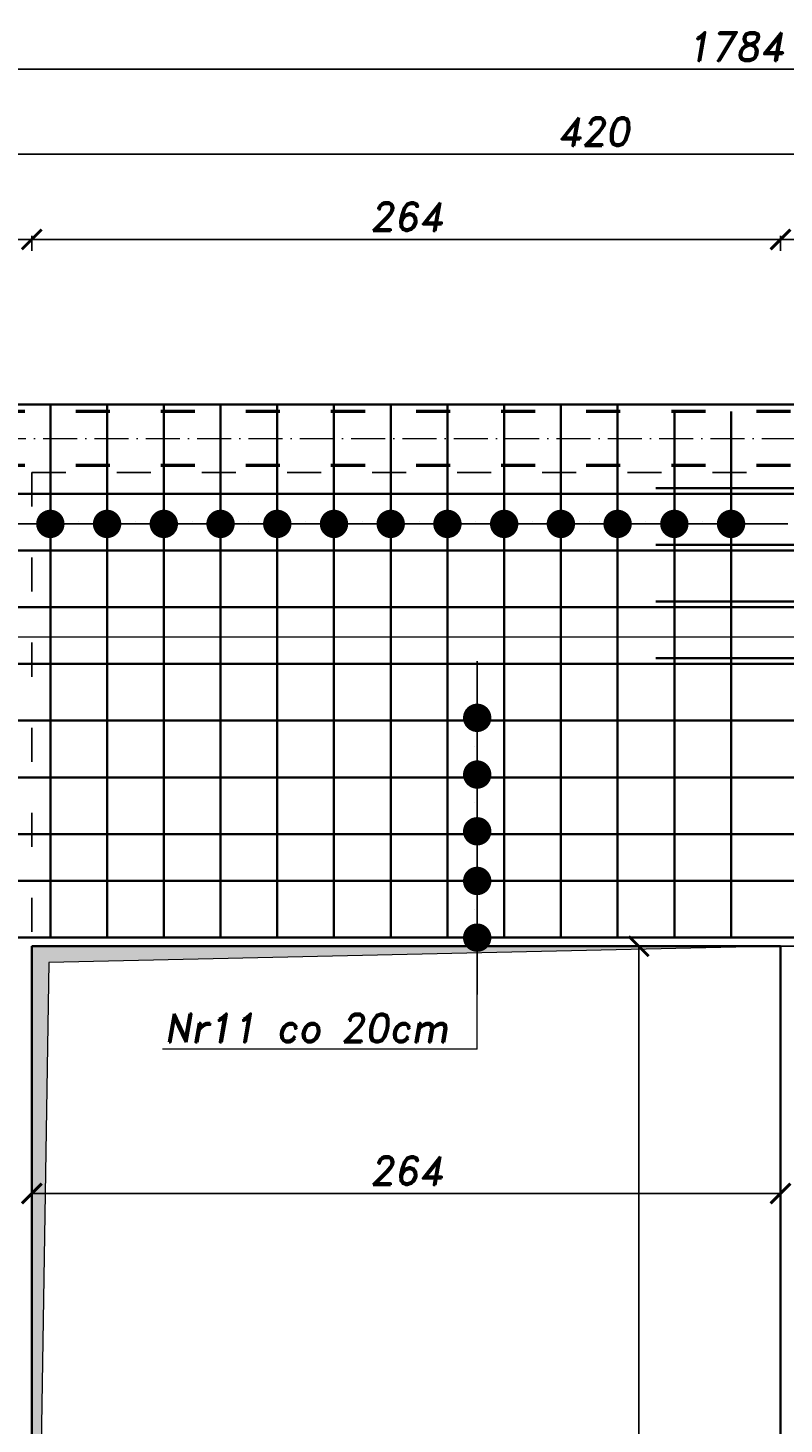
# Model space of a CAD drawing. Header units: millimetres. Extents: x 295948 to 312016, y 6878 to 18016.
# Tile 128 of 252: x 303869 to 304136, y 14424 to 14916. Entities that reach past the tile are written whole.
import ezdxf

# ---------------------------------------------------------------- set-up
doc = ezdxf.new("R2010")
doc.units = ezdxf.units.MM
doc.linetypes.add('ACAD_ISO03W100', pattern=[30, 12, -18])
doc.linetypes.add('ACAD_ISO10W100', pattern=[18, 12, -3, 0, -3])
for name, color, linetype, lineweight in [('konstrukcja', 3, 'Continuous', 35), ('konstrukcja wymiary', 1, 'Continuous', 13), ('opisy', 2, 'Continuous', 18), ('osie', 5, 'ACAD_ISO10W100', 13), ('zbrojenie', 4, 'Continuous', 50), ('zbrojenie płyty', 141, 'Continuous', 35)]:
    doc.layers.add(name, color=color, linetype=linetype, lineweight=lineweight)
doc.layers.add('przerywane', color=6, linetype='ACAD_ISO03W100')
doc.styles.add('KONSTRUKCJA', font='romand.shx', dxfattribs={"oblique": 10})
doc.styles.get("Standard").update_dxf_attribs({"font": 'romand.shx', "oblique": 10})
doc.dimstyles.new('150', dxfattribs={"dimtxt": 10, "dimasz": 7, "dimexe": 1.25, "dimexo": 0.625, "dimgap": 3, "dimtad": 1, "dimdec": 0, "dimrnd": 0.5, "dimtxsty": 'KONSTRUKCJA', "dimblk": 'ARCHTICK', "dimcen": 2.5, "dimadec": 0, "dimazin": 0, "dimtfac": 1, "dimtdec": 0, "dimtix": 1, "dimtmove": 0, "dimatfit": 3, "dimfxl": 4, "dimfxlon": 1, "dimarcsym": 0})
doc.dimstyles.new('kropki', dxfattribs={"dimtxt": 0.001, "dimasz": 10, "dimexe": 1.25, "dimexo": 0.625, "dimgap": 1, "dimtad": 1, "dimtxsty": 'Standard', "dimblk": 'DOT', "dimcen": 2.5, "dimadec": 0, "dimazin": 0, "dimtfac": 1, "dimtmove": 0, "dimatfit": 3, "dimfxl": 1, "dimfxlon": 1, "dimarcsym": 0})

# ---------------------------------------------------------------- blocks, each defined once
blk = doc.blocks.new('_ArchTick')
at = {"color": 0, "linetype": 'ByBlock', "lineweight": 13, "const_width": 0.15}
blk.add_lwpolyline([(-0.5, -0.5), (0.5, 0.5)], dxfattribs=at)
blk = doc.blocks.new('*D128')
at = {"layer": 'Defpoints', "color": 0, "transparency": 16777216}
for p in [(303870.63, 14841.47), (303870.63, 14592.3), (303414.63, 14465.3)]:
    blk.add_point(p, dxfattribs=at)
at = {"layer": 'konstrukcja wymiary', "color": 0, "lineweight": -2, "transparency": 16777216}
for p, q in [((303414.63, 14837.47), (303414.63, 14842.72)), ((303414.63, 14841.47), (303870.63, 14841.47)), ((303870.63, 14837.47), (303870.63, 14842.72))]:
    blk.add_line(p, q, dxfattribs=at)
at = {"layer": 'konstrukcja wymiary', "color": 0, "lineweight": -2, "transparency": 16777216, "xscale": 7, "yscale": 7, "zscale": 7, "rotation": 180}
blk.add_blockref('_ArchTick', (303414.63, 14841.47), dxfattribs=at)
at = {"layer": 'konstrukcja wymiary', "color": 0, "lineweight": -2, "transparency": 16777216, "xscale": 7, "yscale": 7, "zscale": 7}
blk.add_blockref('_ArchTick', (303870.63, 14841.47), dxfattribs=at)
at = {"layer": 'konstrukcja wymiary', "color": 0, "transparency": 16777216, "insert": (303642.63, 14849.47), "char_height": 10, "attachment_point": 5, "style": 'KONSTRUKCJA'}
blk.add_mtext('456', dxfattribs=at)
blk = doc.blocks.new('*D129')
at = {"layer": 'Defpoints', "color": 0, "transparency": 16777216}
for p in [(304134.63, 14841.47), (303870.63, 14592.3), (304134.63, 14592.3)]:
    blk.add_point(p, dxfattribs=at)
at = {"layer": 'konstrukcja wymiary', "color": 0, "lineweight": -2, "transparency": 16777216}
for p, q in [((303870.63, 14837.47), (303870.63, 14842.72)), ((303870.63, 14841.47), (304134.63, 14841.47)), ((304134.63, 14837.47), (304134.63, 14842.72))]:
    blk.add_line(p, q, dxfattribs=at)
at = {"layer": 'konstrukcja wymiary', "color": 0, "lineweight": -2, "transparency": 16777216, "xscale": 7, "yscale": 7, "zscale": 7, "rotation": 180}
blk.add_blockref('_ArchTick', (303870.63, 14841.47), dxfattribs=at)
at = {"layer": 'konstrukcja wymiary', "color": 0, "lineweight": -2, "transparency": 16777216, "xscale": 7, "yscale": 7, "zscale": 7}
blk.add_blockref('_ArchTick', (304134.63, 14841.47), dxfattribs=at)
at = {"layer": 'konstrukcja wymiary', "color": 0, "transparency": 16777216, "insert": (304002.63, 14849.47), "char_height": 10, "attachment_point": 5, "style": 'KONSTRUKCJA'}
blk.add_mtext('264', dxfattribs=at)
blk = doc.blocks.new('*D130')
at = {"layer": 'Defpoints', "color": 0, "transparency": 16777216}
for p in [(304822.63, 14841.47), (304134.63, 14592.3), (304822.63, 14465.3)]:
    blk.add_point(p, dxfattribs=at)
at = {"layer": 'konstrukcja wymiary', "color": 0, "lineweight": -2, "transparency": 16777216}
for p, q in [((304134.63, 14837.47), (304134.63, 14842.72)), ((304134.63, 14841.47), (304822.63, 14841.47)), ((304822.63, 14837.47), (304822.63, 14842.72))]:
    blk.add_line(p, q, dxfattribs=at)
at = {"layer": 'konstrukcja wymiary', "color": 0, "lineweight": -2, "transparency": 16777216, "xscale": 7, "yscale": 7, "zscale": 7, "rotation": 180}
blk.add_blockref('_ArchTick', (304134.63, 14841.47), dxfattribs=at)
at = {"layer": 'konstrukcja wymiary', "color": 0, "lineweight": -2, "transparency": 16777216, "xscale": 7, "yscale": 7, "zscale": 7}
blk.add_blockref('_ArchTick', (304822.63, 14841.47), dxfattribs=at)
at = {"layer": 'konstrukcja wymiary', "color": 0, "transparency": 16777216, "insert": (304478.63, 14849.47), "char_height": 10, "attachment_point": 5, "style": 'KONSTRUKCJA'}
blk.add_mtext('688', dxfattribs=at)
blk = doc.blocks.new('*D123')
at = {"layer": 'Defpoints', "color": 0, "transparency": 16777216}
for p in [(303858.63, 14871.47), (303858.63, 14575.88), (304278.63, 14575.88)]:
    blk.add_point(p, dxfattribs=at)
at = {"layer": 'konstrukcja wymiary', "color": 0, "lineweight": -2, "transparency": 16777216}
for p, q in [((303858.63, 14867.47), (303858.63, 14872.72)), ((304278.63, 14871.47), (303858.63, 14871.47)), ((304278.63, 14867.47), (304278.63, 14872.72))]:
    blk.add_line(p, q, dxfattribs=at)
at = {"layer": 'konstrukcja wymiary', "color": 0, "lineweight": -2, "transparency": 16777216, "xscale": 7, "yscale": 7, "zscale": 7, "rotation": 180}
blk.add_blockref('_ArchTick', (303858.63, 14871.47), dxfattribs=at)
at = {"layer": 'konstrukcja wymiary', "color": 0, "lineweight": -2, "transparency": 16777216, "xscale": 7, "yscale": 7, "zscale": 7}
blk.add_blockref('_ArchTick', (304278.63, 14871.47), dxfattribs=at)
at = {"layer": 'konstrukcja wymiary', "color": 0, "transparency": 16777216, "insert": (304068.63, 14879.47), "char_height": 10, "attachment_point": 5, "style": 'KONSTRUKCJA'}
blk.add_mtext('420', dxfattribs=at)
blk = doc.blocks.new('*D137')
at = {"layer": 'Defpoints', "color": 0, "transparency": 16777216}
for p in [(304134.63, 14592.3), (304084.63, 14208.3), (304134.63, 14208.3)]:
    blk.add_point(p, dxfattribs=at)
at = {"layer": 'konstrukcja wymiary', "color": 0, "lineweight": -2, "transparency": 16777216}
for p, q in [((304088.63, 14592.3), (304083.38, 14592.3)), ((304084.63, 14592.3), (304084.63, 14208.3)), ((304088.63, 14208.3), (304083.38, 14208.3))]:
    blk.add_line(p, q, dxfattribs=at)
at = {"layer": 'konstrukcja wymiary', "color": 0, "lineweight": -2, "transparency": 16777216, "xscale": 7, "yscale": 7, "zscale": 7}
for p, rotation in [((304084.63, 14592.3), 90), ((304084.63, 14208.3), 270)]:
    blk.add_blockref('_ArchTick', p, dxfattribs=dict(at, rotation=rotation))
at = {"layer": 'konstrukcja wymiary', "color": 0, "transparency": 16777216, "insert": (304076.63, 14400.3), "char_height": 10, "attachment_point": 5, "rotation": 90, "style": 'KONSTRUKCJA'}
blk.add_mtext('384', dxfattribs=at)
blk = doc.blocks.new('*D138')
at = {"layer": 'Defpoints', "color": 0, "transparency": 16777216}
for p in [(303870.63, 14592.3), (304134.63, 14592.3), (303870.63, 14505.1)]:
    blk.add_point(p, dxfattribs=at)
at = {"layer": 'konstrukcja wymiary', "color": 0, "lineweight": -2, "transparency": 16777216}
for p, q in [((303870.63, 14509.1), (303870.63, 14503.85)), ((304134.63, 14509.1), (304134.63, 14503.85)), ((304134.63, 14505.1), (303870.63, 14505.1))]:
    blk.add_line(p, q, dxfattribs=at)
at = {"layer": 'konstrukcja wymiary', "color": 0, "lineweight": -2, "transparency": 16777216, "xscale": 7, "yscale": 7, "zscale": 7, "rotation": 180}
blk.add_blockref('_ArchTick', (303870.63, 14505.1), dxfattribs=at)
at = {"layer": 'konstrukcja wymiary', "color": 0, "lineweight": -2, "transparency": 16777216, "xscale": 7, "yscale": 7, "zscale": 7}
blk.add_blockref('_ArchTick', (304134.63, 14505.1), dxfattribs=at)
at = {"layer": 'konstrukcja wymiary', "color": 0, "transparency": 16777216, "insert": (304002.63, 14513.1), "char_height": 10, "attachment_point": 5, "style": 'KONSTRUKCJA'}
blk.add_mtext('264', dxfattribs=at)
blk = doc.blocks.new('_Dot')
at = {"color": 0, "linetype": 'ByBlock', "lineweight": -2}
blk.add_line((-0.5, 0), (-1, 0), dxfattribs=at)
at = {"color": 0, "linetype": 'ByBlock', "const_width": 0.5}
blk.add_lwpolyline([(-0.25, 0, 1), (0.25, 0, 1)], format="xyb", close=True, dxfattribs=at)
blk = doc.blocks.new('*D320')
at = {"layer": 'Defpoints', "color": 0, "transparency": 16777216}
for p in [(304017, 14672.8), (304017, 14652.8), (304027.68, 14652.8)]:
    blk.add_point(p, dxfattribs=at)
at = {"layer": 'konstrukcja wymiary', "color": 0, "lineweight": -2, "transparency": 16777216}
for p, q in [((304027.68, 14682.8), (304027.68, 14692.8)), ((304026.68, 14672.8), (304028.93, 14672.8)), ((304027.68, 14672.8), (304027.68, 14652.8)), ((304026.68, 14652.8), (304028.93, 14652.8)), ((304027.68, 14642.8), (304027.68, 14632.8))]:
    blk.add_line(p, q, dxfattribs=at)
at = {"layer": 'konstrukcja wymiary', "color": 0, "lineweight": -2, "transparency": 16777216, "xscale": 10, "yscale": 10, "zscale": 10}
for p, rotation in [((304027.68, 14672.8), 270), ((304027.68, 14652.8), 90)]:
    blk.add_blockref('_Dot', p, dxfattribs=dict(at, rotation=rotation))
at = {"layer": 'konstrukcja wymiary', "color": 0, "transparency": 16777216, "insert": (304026.68, 14662.8), "char_height": 0.001, "attachment_point": 5, "rotation": 90}
blk.add_mtext('20', dxfattribs=at)
blk = doc.blocks.new('*D321')
at = {"layer": 'Defpoints', "color": 0, "transparency": 16777216}
for p in [(304017, 14652.8), (304017, 14632.8), (304027.68, 14632.8)]:
    blk.add_point(p, dxfattribs=at)
at = {"layer": 'konstrukcja wymiary', "color": 0, "lineweight": -2, "transparency": 16777216}
for p, q in [((304027.68, 14662.8), (304027.68, 14672.8)), ((304026.68, 14652.8), (304028.93, 14652.8)), ((304027.68, 14652.8), (304027.68, 14632.8)), ((304026.68, 14632.8), (304028.93, 14632.8)), ((304027.68, 14622.8), (304027.68, 14612.8))]:
    blk.add_line(p, q, dxfattribs=at)
at = {"layer": 'konstrukcja wymiary', "color": 0, "lineweight": -2, "transparency": 16777216, "xscale": 10, "yscale": 10, "zscale": 10}
for p, rotation in [((304027.68, 14652.8), 270), ((304027.68, 14632.8), 90)]:
    blk.add_blockref('_Dot', p, dxfattribs=dict(at, rotation=rotation))
at = {"layer": 'konstrukcja wymiary', "color": 0, "transparency": 16777216, "insert": (304026.68, 14642.8), "char_height": 0.001, "attachment_point": 5, "rotation": 90}
blk.add_mtext('20', dxfattribs=at)
blk = doc.blocks.new('*D396')
at = {"layer": 'Defpoints', "color": 0, "transparency": 16777216}
for p in [(304057.19, 14615.3), (304027.68, 14595.3), (304057.19, 14595.3)]:
    blk.add_point(p, dxfattribs=at)
at = {"layer": 'konstrukcja wymiary', "color": 0, "lineweight": -2, "transparency": 16777216}
for p, q in [((304027.68, 14625.3), (304027.68, 14635.3)), ((304028.68, 14615.3), (304026.43, 14615.3)), ((304027.68, 14615.3), (304027.68, 14595.3)), ((304028.68, 14595.3), (304026.43, 14595.3)), ((304027.68, 14585.3), (304027.68, 14575.3))]:
    blk.add_line(p, q, dxfattribs=at)
at = {"layer": 'konstrukcja wymiary', "color": 0, "lineweight": -2, "transparency": 16777216, "xscale": 10, "yscale": 10, "zscale": 10}
for p, rotation in [((304027.68, 14615.3), 270), ((304027.68, 14595.3), 90)]:
    blk.add_blockref('_Dot', p, dxfattribs=dict(at, rotation=rotation))
at = {"layer": 'konstrukcja wymiary', "color": 0, "transparency": 16777216, "insert": (304026.68, 14605.3), "char_height": 0.001, "attachment_point": 5, "rotation": 90}
blk.add_mtext('20', dxfattribs=at)
blk = doc.blocks.new('*D441')
at = {"layer": 'Defpoints', "color": 0, "transparency": 16777216}
for p in [(303897.19, 14741.17), (303877.19, 14731.8), (303897.19, 14731.8)]:
    blk.add_point(p, dxfattribs=at)
at = {"layer": 'konstrukcja wymiary', "color": 0, "lineweight": -2, "transparency": 16777216}
for p, q in [((303877.19, 14740.17), (303877.19, 14742.42)), ((303897.19, 14740.17), (303897.19, 14742.42)), ((303867.19, 14741.17), (303857.19, 14741.17)), ((303877.19, 14741.17), (303897.19, 14741.17)), ((303907.19, 14741.17), (303917.19, 14741.17))]:
    blk.add_line(p, q, dxfattribs=at)
at = {"layer": 'konstrukcja wymiary', "color": 0, "lineweight": -2, "transparency": 16777216, "xscale": 10, "yscale": 10, "zscale": 10}
blk.add_blockref('_Dot', (303877.19, 14741.17), dxfattribs=at)
at = {"layer": 'konstrukcja wymiary', "color": 0, "lineweight": -2, "transparency": 16777216, "xscale": 10, "yscale": 10, "zscale": 10, "rotation": 180}
blk.add_blockref('_Dot', (303897.19, 14741.17), dxfattribs=at)
at = {"layer": 'konstrukcja wymiary', "color": 0, "transparency": 16777216, "insert": (303887.19, 14742.17), "char_height": 0.001, "attachment_point": 5}
blk.add_mtext('20', dxfattribs=at)
blk = doc.blocks.new('*D442')
at = {"layer": 'Defpoints', "color": 0, "transparency": 16777216}
for p in [(303917.19, 14741.17), (303897.19, 14731.8), (303917.19, 14731.8)]:
    blk.add_point(p, dxfattribs=at)
at = {"layer": 'konstrukcja wymiary', "color": 0, "lineweight": -2, "transparency": 16777216}
for p, q in [((303897.19, 14740.17), (303897.19, 14742.42)), ((303917.19, 14740.17), (303917.19, 14742.42)), ((303887.19, 14741.17), (303877.19, 14741.17)), ((303897.19, 14741.17), (303917.19, 14741.17)), ((303927.19, 14741.17), (303937.19, 14741.17))]:
    blk.add_line(p, q, dxfattribs=at)
at = {"layer": 'konstrukcja wymiary', "color": 0, "lineweight": -2, "transparency": 16777216, "xscale": 10, "yscale": 10, "zscale": 10}
blk.add_blockref('_Dot', (303897.19, 14741.17), dxfattribs=at)
at = {"layer": 'konstrukcja wymiary', "color": 0, "lineweight": -2, "transparency": 16777216, "xscale": 10, "yscale": 10, "zscale": 10, "rotation": 180}
blk.add_blockref('_Dot', (303917.19, 14741.17), dxfattribs=at)
at = {"layer": 'konstrukcja wymiary', "color": 0, "transparency": 16777216, "insert": (303907.19, 14742.17), "char_height": 0.001, "attachment_point": 5}
blk.add_mtext('20', dxfattribs=at)
blk = doc.blocks.new('*D443')
at = {"layer": 'Defpoints', "color": 0, "transparency": 16777216}
for p in [(303937.19, 14741.17), (303917.19, 14731.8), (303937.19, 14731.8)]:
    blk.add_point(p, dxfattribs=at)
at = {"layer": 'konstrukcja wymiary', "color": 0, "lineweight": -2, "transparency": 16777216}
for p, q in [((303917.19, 14740.17), (303917.19, 14742.42)), ((303937.19, 14740.17), (303937.19, 14742.42)), ((303907.19, 14741.17), (303897.19, 14741.17)), ((303917.19, 14741.17), (303937.19, 14741.17)), ((303947.19, 14741.17), (303957.19, 14741.17))]:
    blk.add_line(p, q, dxfattribs=at)
at = {"layer": 'konstrukcja wymiary', "color": 0, "lineweight": -2, "transparency": 16777216, "xscale": 10, "yscale": 10, "zscale": 10}
blk.add_blockref('_Dot', (303917.19, 14741.17), dxfattribs=at)
at = {"layer": 'konstrukcja wymiary', "color": 0, "lineweight": -2, "transparency": 16777216, "xscale": 10, "yscale": 10, "zscale": 10, "rotation": 180}
blk.add_blockref('_Dot', (303937.19, 14741.17), dxfattribs=at)
at = {"layer": 'konstrukcja wymiary', "color": 0, "transparency": 16777216, "insert": (303927.19, 14742.17), "char_height": 0.001, "attachment_point": 5}
blk.add_mtext('20', dxfattribs=at)
blk = doc.blocks.new('*D444')
at = {"layer": 'Defpoints', "color": 0, "transparency": 16777216}
for p in [(303957.19, 14741.17), (303937.19, 14731.8), (303957.19, 14731.8)]:
    blk.add_point(p, dxfattribs=at)
at = {"layer": 'konstrukcja wymiary', "color": 0, "lineweight": -2, "transparency": 16777216}
for p, q in [((303937.19, 14740.17), (303937.19, 14742.42)), ((303957.19, 14740.17), (303957.19, 14742.42)), ((303927.19, 14741.17), (303917.19, 14741.17)), ((303937.19, 14741.17), (303957.19, 14741.17)), ((303967.19, 14741.17), (303977.19, 14741.17))]:
    blk.add_line(p, q, dxfattribs=at)
at = {"layer": 'konstrukcja wymiary', "color": 0, "lineweight": -2, "transparency": 16777216, "xscale": 10, "yscale": 10, "zscale": 10}
blk.add_blockref('_Dot', (303937.19, 14741.17), dxfattribs=at)
at = {"layer": 'konstrukcja wymiary', "color": 0, "lineweight": -2, "transparency": 16777216, "xscale": 10, "yscale": 10, "zscale": 10, "rotation": 180}
blk.add_blockref('_Dot', (303957.19, 14741.17), dxfattribs=at)
at = {"layer": 'konstrukcja wymiary', "color": 0, "transparency": 16777216, "insert": (303947.19, 14742.17), "char_height": 0.001, "attachment_point": 5}
blk.add_mtext('20', dxfattribs=at)
blk = doc.blocks.new('*D445')
at = {"layer": 'Defpoints', "color": 0, "transparency": 16777216}
for p in [(303977.19, 14741.17), (303957.19, 14731.8), (303977.19, 14731.8)]:
    blk.add_point(p, dxfattribs=at)
at = {"layer": 'konstrukcja wymiary', "color": 0, "lineweight": -2, "transparency": 16777216}
for p, q in [((303957.19, 14740.17), (303957.19, 14742.42)), ((303977.19, 14740.17), (303977.19, 14742.42)), ((303947.19, 14741.17), (303937.19, 14741.17)), ((303957.19, 14741.17), (303977.19, 14741.17)), ((303987.19, 14741.17), (303997.19, 14741.17))]:
    blk.add_line(p, q, dxfattribs=at)
at = {"layer": 'konstrukcja wymiary', "color": 0, "lineweight": -2, "transparency": 16777216, "xscale": 10, "yscale": 10, "zscale": 10}
blk.add_blockref('_Dot', (303957.19, 14741.17), dxfattribs=at)
at = {"layer": 'konstrukcja wymiary', "color": 0, "lineweight": -2, "transparency": 16777216, "xscale": 10, "yscale": 10, "zscale": 10, "rotation": 180}
blk.add_blockref('_Dot', (303977.19, 14741.17), dxfattribs=at)
at = {"layer": 'konstrukcja wymiary', "color": 0, "transparency": 16777216, "insert": (303967.19, 14742.17), "char_height": 0.001, "attachment_point": 5}
blk.add_mtext('20', dxfattribs=at)
blk = doc.blocks.new('*D446')
at = {"layer": 'Defpoints', "color": 0, "transparency": 16777216}
for p in [(303997.19, 14741.17), (303977.19, 14731.8), (303997.19, 14731.8)]:
    blk.add_point(p, dxfattribs=at)
at = {"layer": 'konstrukcja wymiary', "color": 0, "lineweight": -2, "transparency": 16777216}
for p, q in [((303977.19, 14740.17), (303977.19, 14742.42)), ((303997.19, 14740.17), (303997.19, 14742.42)), ((303967.19, 14741.17), (303957.19, 14741.17)), ((303977.19, 14741.17), (303997.19, 14741.17)), ((304007.19, 14741.17), (304017.19, 14741.17))]:
    blk.add_line(p, q, dxfattribs=at)
at = {"layer": 'konstrukcja wymiary', "color": 0, "lineweight": -2, "transparency": 16777216, "xscale": 10, "yscale": 10, "zscale": 10}
blk.add_blockref('_Dot', (303977.19, 14741.17), dxfattribs=at)
at = {"layer": 'konstrukcja wymiary', "color": 0, "lineweight": -2, "transparency": 16777216, "xscale": 10, "yscale": 10, "zscale": 10, "rotation": 180}
blk.add_blockref('_Dot', (303997.19, 14741.17), dxfattribs=at)
at = {"layer": 'konstrukcja wymiary', "color": 0, "transparency": 16777216, "insert": (303987.19, 14742.17), "char_height": 0.001, "attachment_point": 5}
blk.add_mtext('20', dxfattribs=at)
blk = doc.blocks.new('*D447')
at = {"layer": 'Defpoints', "color": 0, "transparency": 16777216}
for p in [(304017.19, 14741.17), (303997.19, 14731.8), (304017.19, 14731.8)]:
    blk.add_point(p, dxfattribs=at)
at = {"layer": 'konstrukcja wymiary', "color": 0, "lineweight": -2, "transparency": 16777216}
for p, q in [((303997.19, 14740.17), (303997.19, 14742.42)), ((304017.19, 14740.17), (304017.19, 14742.42)), ((303987.19, 14741.17), (303977.19, 14741.17)), ((303997.19, 14741.17), (304017.19, 14741.17)), ((304027.19, 14741.17), (304037.19, 14741.17))]:
    blk.add_line(p, q, dxfattribs=at)
at = {"layer": 'konstrukcja wymiary', "color": 0, "lineweight": -2, "transparency": 16777216, "xscale": 10, "yscale": 10, "zscale": 10}
blk.add_blockref('_Dot', (303997.19, 14741.17), dxfattribs=at)
at = {"layer": 'konstrukcja wymiary', "color": 0, "lineweight": -2, "transparency": 16777216, "xscale": 10, "yscale": 10, "zscale": 10, "rotation": 180}
blk.add_blockref('_Dot', (304017.19, 14741.17), dxfattribs=at)
at = {"layer": 'konstrukcja wymiary', "color": 0, "transparency": 16777216, "insert": (304007.19, 14742.17), "char_height": 0.001, "attachment_point": 5}
blk.add_mtext('20', dxfattribs=at)
blk = doc.blocks.new('*D448')
at = {"layer": 'Defpoints', "color": 0, "transparency": 16777216}
for p in [(304037.19, 14741.17), (304017.19, 14731.8), (304037.19, 14731.8)]:
    blk.add_point(p, dxfattribs=at)
at = {"layer": 'konstrukcja wymiary', "color": 0, "lineweight": -2, "transparency": 16777216}
for p, q in [((304017.19, 14740.17), (304017.19, 14742.42)), ((304037.19, 14740.17), (304037.19, 14742.42)), ((304007.19, 14741.17), (303997.19, 14741.17)), ((304017.19, 14741.17), (304037.19, 14741.17)), ((304047.19, 14741.17), (304057.19, 14741.17))]:
    blk.add_line(p, q, dxfattribs=at)
at = {"layer": 'konstrukcja wymiary', "color": 0, "lineweight": -2, "transparency": 16777216, "xscale": 10, "yscale": 10, "zscale": 10}
blk.add_blockref('_Dot', (304017.19, 14741.17), dxfattribs=at)
at = {"layer": 'konstrukcja wymiary', "color": 0, "lineweight": -2, "transparency": 16777216, "xscale": 10, "yscale": 10, "zscale": 10, "rotation": 180}
blk.add_blockref('_Dot', (304037.19, 14741.17), dxfattribs=at)
at = {"layer": 'konstrukcja wymiary', "color": 0, "transparency": 16777216, "insert": (304027.19, 14742.17), "char_height": 0.001, "attachment_point": 5}
blk.add_mtext('20', dxfattribs=at)
blk = doc.blocks.new('*D449')
at = {"layer": 'Defpoints', "color": 0, "transparency": 16777216}
for p in [(304057.19, 14741.17), (304037.19, 14731.8), (304057.19, 14731.8)]:
    blk.add_point(p, dxfattribs=at)
at = {"layer": 'konstrukcja wymiary', "color": 0, "lineweight": -2, "transparency": 16777216}
for p, q in [((304037.19, 14740.17), (304037.19, 14742.42)), ((304057.19, 14740.17), (304057.19, 14742.42)), ((304027.19, 14741.17), (304017.19, 14741.17)), ((304037.19, 14741.17), (304057.19, 14741.17)), ((304067.19, 14741.17), (304077.19, 14741.17))]:
    blk.add_line(p, q, dxfattribs=at)
at = {"layer": 'konstrukcja wymiary', "color": 0, "lineweight": -2, "transparency": 16777216, "xscale": 10, "yscale": 10, "zscale": 10}
blk.add_blockref('_Dot', (304037.19, 14741.17), dxfattribs=at)
at = {"layer": 'konstrukcja wymiary', "color": 0, "lineweight": -2, "transparency": 16777216, "xscale": 10, "yscale": 10, "zscale": 10, "rotation": 180}
blk.add_blockref('_Dot', (304057.19, 14741.17), dxfattribs=at)
at = {"layer": 'konstrukcja wymiary', "color": 0, "transparency": 16777216, "insert": (304047.19, 14742.17), "char_height": 0.001, "attachment_point": 5}
blk.add_mtext('20', dxfattribs=at)
blk = doc.blocks.new('*D450')
at = {"layer": 'Defpoints', "color": 0, "transparency": 16777216}
for p in [(304077.19, 14741.17), (304057.19, 14731.8), (304077.19, 14731.8)]:
    blk.add_point(p, dxfattribs=at)
at = {"layer": 'konstrukcja wymiary', "color": 0, "lineweight": -2, "transparency": 16777216}
for p, q in [((304057.19, 14740.17), (304057.19, 14742.42)), ((304077.19, 14740.17), (304077.19, 14742.42)), ((304047.19, 14741.17), (304037.19, 14741.17)), ((304057.19, 14741.17), (304077.19, 14741.17)), ((304087.19, 14741.17), (304097.19, 14741.17))]:
    blk.add_line(p, q, dxfattribs=at)
at = {"layer": 'konstrukcja wymiary', "color": 0, "lineweight": -2, "transparency": 16777216, "xscale": 10, "yscale": 10, "zscale": 10}
blk.add_blockref('_Dot', (304057.19, 14741.17), dxfattribs=at)
at = {"layer": 'konstrukcja wymiary', "color": 0, "lineweight": -2, "transparency": 16777216, "xscale": 10, "yscale": 10, "zscale": 10, "rotation": 180}
blk.add_blockref('_Dot', (304077.19, 14741.17), dxfattribs=at)
at = {"layer": 'konstrukcja wymiary', "color": 0, "transparency": 16777216, "insert": (304067.19, 14742.17), "char_height": 0.001, "attachment_point": 5}
blk.add_mtext('20', dxfattribs=at)
blk = doc.blocks.new('*D451')
at = {"layer": 'Defpoints', "color": 0, "transparency": 16777216}
for p in [(304097.19, 14741.17), (304077.19, 14731.8), (304097.19, 14731.8)]:
    blk.add_point(p, dxfattribs=at)
at = {"layer": 'konstrukcja wymiary', "color": 0, "lineweight": -2, "transparency": 16777216}
for p, q in [((304077.19, 14740.17), (304077.19, 14742.42)), ((304097.19, 14740.17), (304097.19, 14742.42)), ((304067.19, 14741.17), (304057.19, 14741.17)), ((304077.19, 14741.17), (304097.19, 14741.17)), ((304107.19, 14741.17), (304117.19, 14741.17))]:
    blk.add_line(p, q, dxfattribs=at)
at = {"layer": 'konstrukcja wymiary', "color": 0, "lineweight": -2, "transparency": 16777216, "xscale": 10, "yscale": 10, "zscale": 10}
blk.add_blockref('_Dot', (304077.19, 14741.17), dxfattribs=at)
at = {"layer": 'konstrukcja wymiary', "color": 0, "lineweight": -2, "transparency": 16777216, "xscale": 10, "yscale": 10, "zscale": 10, "rotation": 180}
blk.add_blockref('_Dot', (304097.19, 14741.17), dxfattribs=at)
at = {"layer": 'konstrukcja wymiary', "color": 0, "transparency": 16777216, "insert": (304087.19, 14742.17), "char_height": 0.001, "attachment_point": 5}
blk.add_mtext('20', dxfattribs=at)
blk = doc.blocks.new('*D452')
at = {"layer": 'Defpoints', "color": 0, "transparency": 16777216}
for p in [(304117.19, 14741.17), (304097.19, 14731.8), (304117.19, 14731.8)]:
    blk.add_point(p, dxfattribs=at)
at = {"layer": 'konstrukcja wymiary', "color": 0, "lineweight": -2, "transparency": 16777216}
for p, q in [((304097.19, 14740.17), (304097.19, 14742.42)), ((304117.19, 14740.17), (304117.19, 14742.42)), ((304087.19, 14741.17), (304077.19, 14741.17)), ((304097.19, 14741.17), (304117.19, 14741.17)), ((304127.19, 14741.17), (304137.19, 14741.17))]:
    blk.add_line(p, q, dxfattribs=at)
at = {"layer": 'konstrukcja wymiary', "color": 0, "lineweight": -2, "transparency": 16777216, "xscale": 10, "yscale": 10, "zscale": 10}
blk.add_blockref('_Dot', (304097.19, 14741.17), dxfattribs=at)
at = {"layer": 'konstrukcja wymiary', "color": 0, "lineweight": -2, "transparency": 16777216, "xscale": 10, "yscale": 10, "zscale": 10, "rotation": 180}
blk.add_blockref('_Dot', (304117.19, 14741.17), dxfattribs=at)
at = {"layer": 'konstrukcja wymiary', "color": 0, "transparency": 16777216, "insert": (304107.19, 14742.17), "char_height": 0.001, "attachment_point": 5}
blk.add_mtext('20', dxfattribs=at)
blk = doc.blocks.new('*D1572')
at = {"layer": 'Defpoints', "color": 0, "transparency": 16777216}
for p in [(303226.63, 14901.47), (303226.63, 14783.3), (305010.63, 14783.3)]:
    blk.add_point(p, dxfattribs=at)
at = {"layer": 'konstrukcja wymiary', "color": 0, "lineweight": -2, "transparency": 16777216}
for p, q in [((303226.63, 14897.47), (303226.63, 14902.72)), ((305010.63, 14901.47), (303226.63, 14901.47)), ((305010.63, 14897.47), (305010.63, 14902.72))]:
    blk.add_line(p, q, dxfattribs=at)
at = {"layer": 'konstrukcja wymiary', "color": 0, "lineweight": -2, "transparency": 16777216, "xscale": 7, "yscale": 7, "zscale": 7, "rotation": 180}
blk.add_blockref('_ArchTick', (303226.63, 14901.47), dxfattribs=at)
at = {"layer": 'konstrukcja wymiary', "color": 0, "lineweight": -2, "transparency": 16777216, "xscale": 7, "yscale": 7, "zscale": 7}
blk.add_blockref('_ArchTick', (305010.63, 14901.47), dxfattribs=at)
at = {"layer": 'konstrukcja wymiary', "color": 0, "transparency": 16777216, "insert": (304118.63, 14909.47), "char_height": 10, "attachment_point": 5, "style": 'KONSTRUKCJA'}
blk.add_mtext('1784', dxfattribs=at)

msp = doc.modelspace()

# ---------------------------------------------------------------- hatches: boundary and pattern name
at = {"layer": 'konstrukcja wymiary'}
h = msp.add_hatch(color=256, dxfattribs=at)
h.dxf.hatch_style = 1
h.paths.add_polyline_path([(303876.699, 14586.537), (303870.631, 14208.305), (303870.631, 14592.305), (304134.631, 14592.305)])

# ---------------------------------------------------------------- linework, layer by layer
at = {"layer": 'konstrukcja'}
for p, q in [((305010.631, 14783.305), (303226.631, 14783.305)), ((303870.631, 14592.305), (304134.631, 14592.305)), ((303870.631, 14592.305), (303870.631, 14208.305)), ((304134.631, 14592.305), (304134.631, 14208.305))]:
    msp.add_line(p, q, dxfattribs=at)
at = {"layer": 'konstrukcja wymiary'}
for p, q in [((304550.244, 14701.272), (303151.853, 14701.272)), ((304027.676, 14556.016), (304027.676, 14587.805)), ((304027.676, 14556.016), (303916.78, 14556.016))]:
    msp.add_line(p, q, dxfattribs=at)
msp.add_lwpolyline([(303876.699, 14586.537), (303870.631, 14208.305), (303870.631, 14592.305), (304134.631, 14592.305)], close=True, dxfattribs=at)
at = {"layer": 'osie'}
msp.add_line((303023.963, 14771.305), (305028.683, 14771.305), dxfattribs=at)
at = {"layer": 'przerywane'}
for p, q in [((304326.631, 14783.305), (303670.631, 14783.305)), ((303870.631, 14759.305), (304366.631, 14759.305)), ((303870.631, 14759.305), (303870.631, 14592.305)), ((304134.631, 14592.305), (304366.631, 14592.305)), ((304366.631, 14568.305), (304134.631, 14568.305))]:
    msp.add_line(p, q, dxfattribs=at)
at = {"layer": 'zbrojenie', "linetype": 'ACAD_ISO03W100'}
for p, q in [((305008.131, 14780.805), (303229.131, 14780.805)), ((305008.131, 14761.805), (303229.131, 14761.805))]:
    msp.add_line(p, q, dxfattribs=at)
at = {"layer": 'zbrojenie płyty'}
for p, q in [((303877.189, 14783.305), (303877.189, 14595.305)), ((303897.189, 14783.305), (303897.189, 14595.305)), ((303917.189, 14783.305), (303917.189, 14595.305)), ((303937.189, 14783.305), (303937.189, 14595.305)), ((303957.189, 14783.305), (303957.189, 14595.305)), ((303977.189, 14783.305), (303977.189, 14595.305)), ((303997.189, 14783.305), (303997.189, 14595.305)), ((304017.189, 14783.305), (304017.189, 14595.305)), ((304037.189, 14783.305), (304037.189, 14595.305)), ((304057.189, 14783.305), (304057.189, 14595.305)), ((304077.189, 14783.305), (304077.189, 14595.305)), ((304097.189, 14780.805), (304097.189, 14595.305)), ((304117.189, 14780.805), (304117.189, 14595.305)), ((305010.131, 14753.805), (304090.631, 14753.805)), ((303231.131, 14751.805), (304150.631, 14751.805)), ((305010.131, 14733.805), (304090.631, 14733.805)), ((303231.131, 14731.805), (304150.631, 14731.805)), ((305010.131, 14713.805), (304090.631, 14713.805)), ((303231.131, 14711.805), (304150.631, 14711.805)), ((305010.131, 14693.805), (304090.631, 14693.805)), ((303231.131, 14691.805), (304150.631, 14691.805)), ((303708.631, 14671.805), (304528.631, 14671.805)), ((303708.631, 14651.805), (304528.631, 14651.805)), ((303708.631, 14631.805), (304528.631, 14631.805)), ((303708.631, 14615.305), (304528.631, 14615.305)), ((303708.631, 14595.305), (304528.631, 14595.305))]:
    msp.add_line(p, q, dxfattribs=at)

# ---------------------------------------------------------------- texts
at = {"layer": 'opisy', "insert": (303967.47, 14563.462), "char_height": 10, "width": 231.49388, "attachment_point": 5}
msp.add_mtext('Nr11 co 20cm', dxfattribs=at)

# ---------------------------------------------------------------- dimensions: what is measured, and where the dimension line sits
at = {"layer": 'konstrukcja wymiary'}
for base, p1, p2, dimstyle, picture, middle in [((303226.631, 14901.472), (305010.631, 14783.305), (303226.631, 14783.305), '150', '*D1572', (304118.631, 14909.472)), ((303858.631, 14871.472), (304278.631, 14575.876), (303858.631, 14575.876), '150', '*D123', (304068.631, 14879.472)), ((303870.631, 14841.472), (303414.631, 14465.305), (303870.631, 14592.305), '150', '*D128', (303642.631, 14849.472)), ((304134.631, 14841.472), (303870.631, 14592.305), (304134.631, 14592.305), '150', '*D129', (304002.631, 14849.472)), ((304822.631, 14841.472), (304134.631, 14592.305), (304822.631, 14465.305), '150', '*D130', (304478.631, 14849.472)), ((303917.189, 14741.169), (303897.189, 14731.805), (303917.189, 14731.805), 'kropki', '*D442', (303907.189, 14742.17)), ((303937.189, 14741.169), (303917.189, 14731.805), (303937.189, 14731.805), 'kropki', '*D443', (303927.189, 14742.17)), ((303957.189, 14741.169), (303937.189, 14731.805), (303957.189, 14731.805), 'kropki', '*D444', (303947.189, 14742.17)), ((303977.189, 14741.169), (303957.189, 14731.805), (303977.189, 14731.805), 'kropki', '*D445', (303967.189, 14742.17)), ((303997.189, 14741.169), (303977.189, 14731.805), (303997.189, 14731.805), 'kropki', '*D446', (303987.189, 14742.17)), ((304017.189, 14741.169), (303997.189, 14731.805), (304017.189, 14731.805), 'kropki', '*D447', (304007.189, 14742.17)), ((304037.189, 14741.169), (304017.189, 14731.805), (304037.189, 14731.805), 'kropki', '*D448', (304027.189, 14742.17)), ((304057.189, 14741.169), (304037.189, 14731.805), (304057.189, 14731.805), 'kropki', '*D449', (304047.189, 14742.17)), ((304077.189, 14741.169), (304057.189, 14731.805), (304077.189, 14731.805), 'kropki', '*D450', (304067.189, 14742.17)), ((304097.189, 14741.169), (304077.189, 14731.805), (304097.189, 14731.805), 'kropki', '*D451', (304087.189, 14742.17)), ((304117.189, 14741.169), (304097.189, 14731.805), (304117.189, 14731.805), 'kropki', '*D452', (304107.189, 14742.17))]:
    dim = msp.add_linear_dim(base=base, p1=p1, p2=p2, dimstyle=dimstyle, override={"dimtmove": 1}, dxfattribs=at)
    dim.commit()
    dim.dimension.update_dxf_attribs({"geometry": picture, "text_midpoint": middle})
for base, p1, p2, dimstyle, picture, middle in [((303897.189, 14741.169), (303877.189, 14731.805), (303897.189, 14731.805), 'kropki', '*D441', (303887.189, 14742.17)), ((303870.631, 14505.101), (304134.631, 14592.305), (303870.631, 14592.305), '150', '*D138', (304002.631, 14513.101))]:
    dim = msp.add_linear_dim(base=base, p1=p1, p2=p2, dimstyle=dimstyle, dxfattribs=at)
    dim.commit()
    dim.dimension.update_dxf_attribs({"geometry": picture, "text_midpoint": middle})
for base, p1, p2, picture, middle in [((304027.676, 14652.805), (304017.002, 14672.805), (304017.002, 14652.805), '*D320', (304026.676, 14662.805)), ((304027.676, 14632.805), (304017.002, 14652.805), (304017.002, 14632.805), '*D321', (304026.676, 14642.805))]:
    dim = msp.add_linear_dim(base=base, p1=p1, p2=p2, angle=90, dimstyle='kropki', override={"dimtmove": 1}, dxfattribs=at)
    dim.commit()
    dim.dimension.update_dxf_attribs({"geometry": picture, "text_midpoint": middle})
for base, p1, p2, dimstyle, picture, middle in [((304027.676, 14595.305), (304057.189, 14615.305), (304057.189, 14595.305), 'kropki', '*D396', (304026.676, 14605.305)), ((304084.631, 14208.305), (304134.631, 14592.305), (304134.631, 14208.305), '150', '*D137', (304076.631, 14400.305))]:
    dim = msp.add_linear_dim(base=base, p1=p1, p2=p2, angle=90, dimstyle=dimstyle, dxfattribs=at)
    dim.commit()
    dim.dimension.update_dxf_attribs({"geometry": picture, "text_midpoint": middle})

doc.saveas('drawing.dxf')
